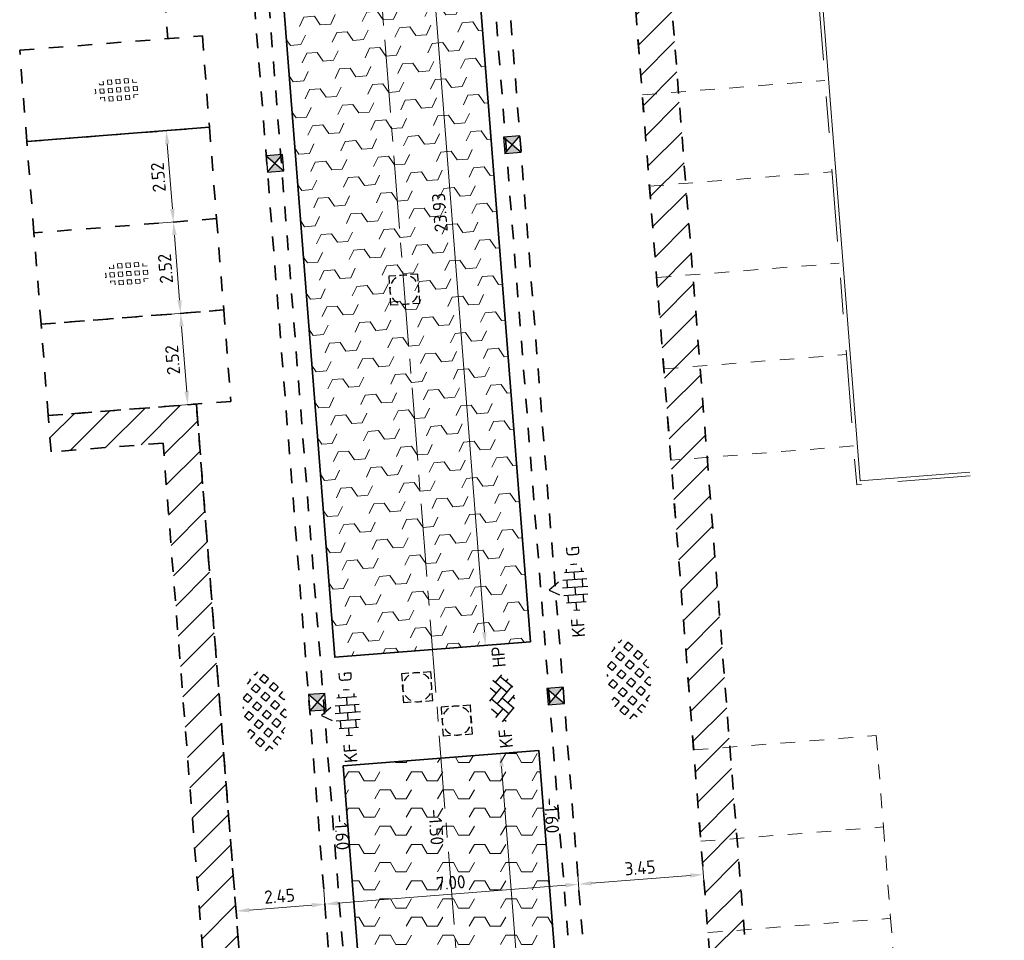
# Model space of a CAD drawing. Header units: metres. Extents: x 97990 to 98409, y 436026 to 436301.
# Tile 10 of 55: x 98067 to 98094, y 436211 to 436237. Entities that reach past the tile are written whole.
import ezdxf
from ezdxf.enums import TextEntityAlignment as Align

# ---------------------------------------------------------------- set-up
doc = ezdxf.new("R2010")
doc.units = ezdxf.units.M
for name, pattern in [('AM-AS-SO', [16, 10, -2, 2, -2]), ('VH-OPSLUITBAND-SO', [10, 4, -2, 2, -2]), ('ZZ-HIDDEN-SO', [4, 2, -2])]:
    doc.linetypes.add(name, pattern=pattern)
for name, color, linetype, lineweight in [('B-RO-OG-BEBOUWING-V', 254, 'Continuous', 18), ('B-WE-VH-KANTOPSLUITING_ACHTERKANTBAND-G', 252, 'Continuous', 18), ('B-WE-VH-KANTOPSLUITING_OPSLUITBAND_100X200-G', 252, 'VH-OPSLUITBAND-SO', 18), ('B-WE-VH-MATERIAALGRENS-G', 252, 'ZZ-HIDDEN-SO', 18), ('B-WE-VH-OPENVERHARDING_TEGEL_GRAS-S-200', 70, 'Continuous', 18), ('N-OI-RI-ITR-M-200', 7, 'Continuous', 18), ('N-WA-VH-MATERIAALGRENS-G', 7, 'ZZ-HIDDEN-SO', 35), ('N-WE-AM-AS_WEG-G', 10, 'AM-AS-SO', 18), ('N-WE-RI-HWA_KOLK-S-200', 150, 'Continuous', 25), ('N-WE-RI-HWA_PUTRAND-S-200', 150, 'Continuous', 25), ('N-WE-RI-OVERIG_RIOOLPUT-OPHOOGTEBRENGEN-S-200', 1, 'Continuous', 25), ('N-WE-VH-FUNDERING-A-200', 252, 'Continuous', 18), ('N-WE-VH-FUNDERING-G', 7, 'Continuous', 35), ('N-WE-VH-HALFVERHARDING_GRASBETONSTEEN-S-200', 1, 'Continuous', 25), ('N-WE-VH-M-200', 7, 'Continuous', 18), ('N-WE-VH-MATERIAALGRENS-G', 7, 'ZZ-HIDDEN-SO', 35), ('N-WE-VH-NAP-T18-200', 4, 'Continuous', 18), ('N-WE-VH-OPENVERHARDING_BETONSTRAATSTEEN-S-200', 90, 'Continuous', 25), ('N-WE-VH-OPENVERHARDING_BETONSTRAATSTEEN-S-250', 90, 'Continuous', 25)]:
    doc.layers.add(name, color=color, linetype=linetype, lineweight=lineweight)
doc.styles.add('NLCS-ISO', font='NLCS-ISO.ttf')
doc.styles.add('NLCS-ISO-M200-T18', font='NLCS-ISO.ttf', dxfattribs={"height": 0.36})
doc.dimstyles.new('NLCS-M200-T18-PIJL_L2_H0', dxfattribs={"dimscale": 0.2, "dimtxt": 2.5, "dimasz": 1.8, "dimexe": 2, "dimexo": 2, "dimgap": 0.7, "dimtad": 1, "dimzin": 0, "dimdsep": 46, "dimtxsty": 'NLCS-ISO-M200-T18', "dimcen": 0, "dimdle": 2, "dimclrd": 256, "dimclre": 256, "dimclrt": 1, "dimadec": 0, "dimazin": 0, "dimtfac": 1, "dimtdec": 3, "dimtofl": 0, "dimtmove": 0, "dimatfit": 3, "dimfxl": 2, "dimfxlon": 1, "dimtfillclr": 256, "dimtolj": 1, "dimtzin": 0, "dimlwd": -1, "dimlwe": -1, "dimarcsym": 0})
doc.dimstyles.new('NLCS-M200-T18-PIJL_L2_H2', dxfattribs={"dimscale": 0.2, "dimtxt": 2.5, "dimasz": 1.8, "dimexe": 2, "dimexo": 2, "dimgap": 0.7, "dimtad": 1, "dimzin": 0, "dimdsep": 46, "dimtxsty": 'NLCS-ISO-M200-T18', "dimcen": 0, "dimdle": 2, "dimclrd": 256, "dimclre": 256, "dimclrt": 1, "dimazin": 0, "dimtfac": 1, "dimtdec": 3, "dimtofl": 0, "dimtmove": 0, "dimatfit": 3, "dimfxl": 2, "dimfxlon": 1, "dimtfillclr": 256, "dimtolj": 1, "dimtzin": 0, "dimlwd": -1, "dimlwe": -1, "dimarcsym": 0})

# ---------------------------------------------------------------- blocks, each defined once
blk = doc.blocks.new('SRI-PUT_PUTRAND_OPHOOGTEBRENGEN-SO')
at = {"lineweight": -3}
for points in [[(-1.01, 1.99), (-2.01, 1.99), (-2.01, 0.99)], [(0.49, 1.99), (-0.51, 1.99)], [(1.99, 0.99), (1.99, 1.99), (0.99, 1.99)], [(-2.01, 0.49), (-2.01, -0.51)], [(1.99, -0.51), (1.99, 0.49)], [(0.99, -2.01), (1.99, -2.01), (1.99, -1.01)], [(-0.51, -2.01), (0.49, -2.01)]]:
    blk.add_lwpolyline(points, dxfattribs=at)
blk.add_lwpolyline([(-1.01, -2.01), (-2.01, -2.01), (-2.01, -1.01)])
for start, end in [(120.0024, 150.0024), (74.9976, 104.9976), (29.9976, 59.9976), (165.0024, 195.0024), (344.9976, 14.9976), (210.0024, 240.0024), (299.9976, 329.9976), (255.0024, 285.0024)]:
    blk.add_arc((-0.01, -0.01), 2, start, end, dxfattribs=at)
blk = doc.blocks.new('SVH-BSS_KEIFORMAAT_KEPER_KL-SO')
for p, q in [((-2.23, 0.74), (-1.39, 1.58)), ((-2.23, -0.74), (0, 1.48)), ((-0.26, 1.74), (1.48, 0)), ((0.74, 0.74), (1.54, 1.54)), ((-3.22, 0.25), (-1.48, -1.48)), ((-3.22, -0.25), (-2.97, 0)), ((-2.56, 1.08), (-1.48, 0)), ((-1.54, -1.54), (0, 0)), ((-0.74, 0.74), (1.48, -1.48)), ((0.74, -0.74), (2.56, 1.08)), ((1.39, -1.58), (2.97, 0)), ((2.23, 0.74), (3.22, -0.25)), ((-0.74, -0.74), (0.26, -1.74)), ((2.23, -0.74), (2.56, -1.08)), ((-0.26, -1.74), (0, -1.48))]:
    blk.add_line(p, q)
at = {"style": 'NLCS-ISO'}
blk.add_attdef('FORMAAT', text='', height=1.8, dxfattribs=at).set_placement((-4.25, 0), align=Align.MIDDLE_RIGHT)
blk.add_attdef('KLEUR', text='', height=1.8, dxfattribs=at).set_placement((4.25, 0), align=Align.MIDDLE_LEFT)
at = {"style": 'NLCS-ISO', "flags": 1}
blk.add_attdef('FUNCTIE', text='', height=1.8, dxfattribs=at).set_placement((0, -2.75), align=Align.TOP_CENTER)
blk = doc.blocks.new('SVH-GRASTEGEL_01_KL-SO')
for p, q in [((-1.87, 0.88), (-1.87, 1.38)), ((-1.29, 1.46), (-0.72, 1.46)), ((-1.29, 0.88), (-1.29, 1.46)), ((-0.72, 0.88), (-0.72, 1.46)), ((-0.14, 1.46), (0.43, 1.46)), ((-0.14, 0.88), (-0.14, 1.46)), ((0.43, 0.88), (0.43, 1.46)), ((1.01, 1.46), (1.58, 1.46)), ((1.01, 0.88), (1.01, 1.46)), ((1.58, 0.88), (1.58, 1.46)), ((-3.12, 0.31), (-3.02, 0.31)), ((-3.02, -0.27), (-3.02, 0.31)), ((-2.44, 0.88), (-2.44, 1.09)), ((-2.44, 0.88), (-1.87, 0.88)), ((-2.44, 0.31), (-1.87, 0.31)), ((-2.44, -0.27), (-2.44, 0.31)), ((-1.87, -0.27), (-1.87, 0.31)), ((-1.29, 0.88), (-0.72, 0.88)), ((-1.29, 0.31), (-0.72, 0.31)), ((-1.29, -0.27), (-1.29, 0.31)), ((-0.72, -0.27), (-0.72, 0.31)), ((-0.14, 0.88), (0.43, 0.88)), ((-0.14, 0.31), (0.43, 0.31)), ((-0.14, -0.27), (-0.14, 0.31)), ((0.43, -0.27), (0.43, 0.31)), ((1.01, 0.88), (1.58, 0.88)), ((1.01, 0.31), (1.58, 0.31)), ((1.01, -0.27), (1.01, 0.31)), ((1.58, -0.27), (1.58, 0.31)), ((2.16, 0.88), (2.16, 1.26)), ((2.16, 0.88), (2.72, 0.88)), ((2.16, 0.31), (2.73, 0.31)), ((2.16, -0.27), (2.16, 0.31)), ((2.73, -0.27), (2.73, 0.31)), ((-3.14, -0.27), (-3.02, -0.27)), ((-2.44, -0.27), (-1.87, -0.27)), ((-2.44, -0.84), (-1.87, -0.84)), ((-2.44, -1.09), (-2.44, -0.84)), ((-1.87, -1.38), (-1.87, -0.84)), ((-1.29, -0.27), (-0.72, -0.27)), ((-1.29, -0.84), (-0.72, -0.84)), ((-1.29, -1.42), (-1.29, -0.84)), ((-0.72, -1.42), (-0.72, -0.84)), ((-0.14, -0.27), (0.43, -0.27)), ((-0.14, -0.84), (0.43, -0.84)), ((-0.14, -1.42), (-0.14, -0.84)), ((0.43, -1.42), (0.43, -0.84)), ((1.01, -0.27), (1.58, -0.27)), ((1.01, -0.84), (1.58, -0.84)), ((1.01, -1.42), (1.01, -0.84)), ((1.58, -1.42), (1.58, -0.84)), ((2.16, -0.27), (2.73, -0.27)), ((2.16, -0.84), (2.73, -0.84)), ((2.16, -1.26), (2.16, -0.84)), ((2.73, -0.87), (2.73, -0.84)), ((-1.29, -1.42), (-0.72, -1.42)), ((-0.14, -1.42), (0.43, -1.42)), ((1.01, -1.42), (1.58, -1.42))]:
    blk.add_line(p, q)
at = {"style": 'NLCS-ISO'}
blk.add_attdef('FORMAAT', text='', height=1.8, dxfattribs=at).set_placement((-4.39, 0.02), align=Align.MIDDLE_RIGHT)
blk.add_attdef('KLEUR', text='', height=1.8, dxfattribs=at).set_placement((4.11, 0.02), align=Align.MIDDLE_LEFT)
at = {"style": 'NLCS-ISO', "flags": 1}
blk.add_attdef('FUNCTIE', text='', height=1.8, dxfattribs=at).set_placement((-0.14, -2.73), align=Align.TOP_CENTER)
blk = doc.blocks.new('SVH-GRASBETONSTEEN_02-SO')
for p, q in [((-1.16, 2.21), (-0.55, 2.83)), ((0.07, 2.21), (-0.55, 2.83)), ((0.69, 2.83), (0.56, 2.96)), ((0.69, 2.83), (0.8, 2.94)), ((1.31, 2.21), (1.89, 2.79)), ((2.55, 2.21), (1.98, 2.78)), ((-4.88, 0.97), (-4.26, 1.59)), ((-3.64, 0.97), (-4.26, 1.59)), ((-3.64, 2.21), (-3.59, 2.26)), ((-3.02, 1.59), (-3.64, 2.21)), ((-3.02, 1.59), (-2.4, 2.21)), ((-2.4, 2.21), (-2.77, 2.58)), ((-2.4, 0.97), (-1.78, 1.59)), ((-1.16, 0.97), (-1.78, 1.59)), ((-0.55, 1.59), (-1.16, 2.21)), ((-0.55, 1.59), (0.07, 2.21)), ((0.07, 0.97), (0.69, 1.59)), ((1.31, 0.97), (0.69, 1.59)), ((1.93, 1.59), (1.31, 2.21)), ((1.93, 1.59), (2.55, 2.21)), ((2.55, 0.97), (3.17, 1.59)), ((3.78, 0.97), (3.17, 1.59)), ((4.4, 1.59), (3.87, 2.12)), ((4.4, 1.59), (4.52, 1.71)), ((-4.88, -0.26), (-5.49, 0.35)), ((-4.26, 0.35), (-4.88, 0.97)), ((-4.26, 0.35), (-3.64, 0.97)), ((-3.64, -0.26), (-3.02, 0.35)), ((-2.4, -0.26), (-3.02, 0.35)), ((-1.78, 0.35), (-2.4, 0.97)), ((-1.78, 0.35), (-1.16, 0.97)), ((-1.16, -0.26), (-0.55, 0.35)), ((0.07, -0.26), (-0.55, 0.35)), ((0.69, 0.35), (0.07, 0.97)), ((0.69, 0.35), (1.31, 0.97)), ((1.31, -0.26), (1.93, 0.35)), ((2.55, -0.26), (1.93, 0.35)), ((3.17, 0.35), (2.55, 0.97)), ((3.17, 0.35), (3.78, 0.97)), ((3.78, -0.26), (4.4, 0.35)), ((5.02, -0.26), (4.4, 0.35)), ((5.02, 0.97), (5.14, 1.09)), ((5.42, 0.57), (5.02, 0.97)), ((-5.35, -0.74), (-4.88, -0.26)), ((-4.82, -1.45), (-4.26, -0.88)), ((-3.64, -1.5), (-4.26, -0.88)), ((-3.02, -0.88), (-3.64, -0.26)), ((-3.02, -0.88), (-2.4, -0.26)), ((-2.4, -1.5), (-1.78, -0.88)), ((-1.16, -1.5), (-1.78, -0.88)), ((-0.55, -0.88), (-1.16, -0.26)), ((-0.55, -0.88), (0.07, -0.26)), ((0.07, -1.5), (0.69, -0.88)), ((1.31, -1.5), (0.69, -0.88)), ((1.93, -0.88), (1.31, -0.26)), ((1.93, -0.88), (2.55, -0.26)), ((2.55, -1.5), (3.17, -0.88)), ((3.78, -1.5), (3.17, -0.88)), ((4.4, -0.88), (3.78, -0.26)), ((4.4, -0.88), (5.02, -0.26)), ((-4.12, -1.98), (-3.64, -1.5)), ((-3.29, -2.39), (-3.02, -2.12)), ((-2.48, -2.66), (-3.02, -2.12)), ((-1.78, -2.12), (-2.4, -1.5)), ((-1.78, -2.12), (-1.16, -1.5)), ((-1.16, -2.74), (-0.55, -2.12)), ((0.07, -2.74), (-0.55, -2.12)), ((0.69, -2.12), (0.07, -1.5)), ((0.69, -2.12), (1.31, -1.5)), ((1.31, -2.74), (1.93, -2.12)), ((2.47, -2.66), (1.93, -2.12)), ((3.17, -2.12), (2.55, -1.5)), ((3.17, -2.12), (3.78, -1.5)), ((-0.98, -2.93), (-1.16, -2.74)), ((-0.16, -2.97), (0.07, -2.74)), ((1.44, -2.87), (1.31, -2.74))]:
    blk.add_line(p, q)
at = {"style": 'NLCS-ISO'}
blk.add_attdef('FORMAAT', text='', height=1.8, dxfattribs=at).set_placement((-6.62, -0.1), align=Align.MIDDLE_RIGHT)
blk.add_attdef('KLEUR', text='', height=1.8, dxfattribs=at).set_placement((6.43, -0.1), align=Align.MIDDLE_LEFT)
at = {"style": 'NLCS-ISO', "flags": 1}
blk.add_attdef('FUNCTIE', text='', height=1.8, dxfattribs=at).set_placement((0, -3.98), align=Align.TOP_CENTER)
blk = doc.blocks.new('SRI-KOLK_STRAAT_01-SO')
h = blk.add_hatch(color=256)
h.dxf.hatch_style = 1
h.paths.add_polyline_path([(0, 1.125), (-1.125, 2.25), (-1.125, 0)])
h.paths.add_polyline_path([(1.125, 2.25), (0, 1.125), (1.125, 0)])
for p, q in [((-1.125, 0), (1.125, 2.25)), ((1.125, 0), (-1.125, 2.25))]:
    blk.add_line(p, q)
blk.add_lwpolyline([(-1.125, 0), (1.125, 0), (1.125, 2.25), (-1.125, 2.25)], close=True)
blk = doc.blocks.new('*D69')
at = {"layer": 'Defpoints', "color": 0, "ltscale": 0.2, "transparency": 16777216}
for p in [(98071.24, 436251.211), (98071.278, 436250.72), (98082.647, 436124.478)]:
    blk.add_point(p, dxfattribs=at)
at = {"layer": 'N-WE-VH-M-200', "ltscale": 0.2, "transparency": 16777216}
for p, q in [((98072.736, 436250.927), (98072.674, 436251.725)), ((98071.247, 436251.119), (98071.209, 436251.61)), ((98072.346, 436251.298), (98071.599, 436251.239))]:
    blk.add_line(p, q, dxfattribs=at)
for points in [[(98071.594, 436251.299), (98071.603, 436251.179), (98071.24, 436251.211)], [(98072.341, 436251.357), (98072.351, 436251.238), (98072.705, 436251.326)]]:
    blk.add_solid(points, dxfattribs=at)
at = {"layer": 'N-WE-VH-M-200', "color": 1, "ltscale": 0.2, "transparency": 16777216, "insert": (98071.947, 436251.587), "char_height": 0.36, "attachment_point": 5, "rotation": 4.4817, "style": 'NLCS-ISO-M200-T18'}
blk.add_mtext('\\A1;1.47', dxfattribs=at)
blk = doc.blocks.new('*D303')
at = {"layer": 'Defpoints', "color": 0, "ltscale": 0.2, "transparency": 16777216}
for p in [(98082.25, 436219.126), (98075.272, 436218.579), (98075.763, 436212.31)]:
    blk.add_point(p, dxfattribs=at)
at = {"layer": 'N-WE-VH-M-200', "ltscale": 0.2, "transparency": 16777216}
for p, q in [((98082.71, 436213.256), (98082.773, 436212.458)), ((98075.732, 436212.709), (98075.794, 436211.911)), ((98082.383, 436212.829), (98076.122, 436212.338))]:
    blk.add_line(p, q, dxfattribs=at)
for points in [[(98082.378, 436212.889), (98082.387, 436212.769), (98082.742, 436212.857)], [(98076.117, 436212.398), (98076.127, 436212.278), (98075.763, 436212.31)]]:
    blk.add_solid(points, dxfattribs=at)
at = {"layer": 'N-WE-VH-M-200', "color": 1, "ltscale": 0.2, "transparency": 16777216, "insert": (98079.227, 436212.903), "char_height": 0.36, "attachment_point": 5, "rotation": 4.4817, "style": 'NLCS-ISO-M200-T18'}
blk.add_mtext('\\A1;7.00', dxfattribs=at)
blk = doc.blocks.new('*D304')
at = {"layer": 'Defpoints', "color": 0, "ltscale": 0.2, "transparency": 16777216}
for p in [(98075.272, 436218.579), (98073.319, 436212.118), (98073.358, 436211.628)]:
    blk.add_point(p, dxfattribs=at)
at = {"layer": 'N-WE-VH-M-200', "ltscale": 0.2, "transparency": 16777216}
for p, q in [((98075.732, 436212.709), (98075.794, 436211.911)), ((98073.327, 436212.027), (98073.288, 436212.517)), ((98075.404, 436212.282), (98073.678, 436212.147))]:
    blk.add_line(p, q, dxfattribs=at)
for points in [[(98073.674, 436212.206), (98073.683, 436212.087), (98073.319, 436212.118)], [(98075.4, 436212.342), (98075.409, 436212.222), (98075.763, 436212.31)]]:
    blk.add_solid(points, dxfattribs=at)
at = {"layer": 'N-WE-VH-M-200', "color": 1, "ltscale": 0.2, "transparency": 16777216, "insert": (98074.516, 436212.533), "char_height": 0.36, "attachment_point": 5, "rotation": 4.4817, "style": 'NLCS-ISO-M200-T18'}
blk.add_mtext('\\A1;2.45', dxfattribs=at)
blk = doc.blocks.new('*D83')
at = {"layer": 'Defpoints', "color": 0, "ltscale": 0.2, "transparency": 16777216}
for p in [(98082.25, 436219.126), (98085.934, 436216.243), (98086.178, 436213.126)]:
    blk.add_point(p, dxfattribs=at)
at = {"layer": 'N-WE-VH-M-200', "ltscale": 0.2, "transparency": 16777216}
for p, q in [((98086.147, 436213.525), (98086.21, 436212.728)), ((98082.71, 436213.256), (98082.773, 436212.458)), ((98083.101, 436212.885), (98085.82, 436213.098))]:
    blk.add_line(p, q, dxfattribs=at)
for points in [[(98085.815, 436213.158), (98085.824, 436213.038), (98086.178, 436213.126)], [(98083.096, 436212.945), (98083.105, 436212.825), (98082.742, 436212.857)]]:
    blk.add_solid(points, dxfattribs=at)
at = {"layer": 'N-WE-VH-M-200', "color": 1, "ltscale": 0.2, "transparency": 16777216, "insert": (98084.435, 436213.311), "char_height": 0.36, "attachment_point": 5, "rotation": 4.4817, "style": 'NLCS-ISO-M200-T18'}
blk.add_mtext('\\A1;3.45', dxfattribs=at)
blk = doc.blocks.new('*D42')
at = {"layer": 'Defpoints', "color": 0, "ltscale": 0.2, "transparency": 16777216}
for p in [(98071.793, 436228.559), (98072.983, 436228.652), (98073.177, 436226.139)]:
    blk.add_point(p, dxfattribs=at)
at = {"layer": 'N-WE-VH-M-200', "ltscale": 0.2, "transparency": 16777216}
for p, q in [((98072.192, 436228.59), (98071.395, 436228.527)), ((98071.962, 436226.405), (98071.822, 436228.2)), ((98072.389, 436226.078), (98071.592, 436226.015))]:
    blk.add_line(p, q, dxfattribs=at)
for points in [[(98071.881, 436228.204), (98071.762, 436228.195), (98071.793, 436228.559)], [(98072.022, 436226.41), (98071.902, 436226.401), (98071.99, 436226.046)]]:
    blk.add_solid(points, dxfattribs=at)
at = {"layer": 'N-WE-VH-M-200', "color": 1, "ltscale": 0.2, "transparency": 16777216, "insert": (98071.573, 436227.278), "char_height": 0.36, "attachment_point": 5, "rotation": 94.4817, "style": 'NLCS-ISO-M200-T18'}
blk.add_mtext('\\A1;2.52', dxfattribs=at)
blk = doc.blocks.new('*D43')
at = {"layer": 'Defpoints', "color": 0, "ltscale": 0.2, "transparency": 16777216}
for p in [(98072.784, 436231.164), (98071.597, 436231.071), (98072.983, 436228.652)]:
    blk.add_point(p, dxfattribs=at)
at = {"layer": 'N-WE-VH-M-200', "ltscale": 0.2, "transparency": 16777216}
for p, q in [((98071.995, 436231.102), (98071.198, 436231.04)), ((98071.765, 436228.918), (98071.625, 436230.712)), ((98072.192, 436228.59), (98071.395, 436228.527))]:
    blk.add_line(p, q, dxfattribs=at)
for points in [[(98071.685, 436230.717), (98071.565, 436230.707), (98071.597, 436231.071)], [(98071.825, 436228.922), (98071.706, 436228.913), (98071.793, 436228.559)]]:
    blk.add_solid(points, dxfattribs=at)
at = {"layer": 'N-WE-VH-M-200', "color": 1, "ltscale": 0.2, "transparency": 16777216, "insert": (98071.376, 436229.79), "char_height": 0.36, "attachment_point": 5, "rotation": 94.4817, "style": 'NLCS-ISO-M200-T18'}
blk.add_mtext('\\A1;2.52', dxfattribs=at)
blk = doc.blocks.new('*D44')
at = {"layer": 'Defpoints', "color": 0, "ltscale": 0.2, "transparency": 16777216}
for p in [(98071.4, 436233.583), (98072.588, 436233.676), (98072.784, 436231.164)]:
    blk.add_point(p, dxfattribs=at)
at = {"layer": 'N-WE-VH-M-200', "ltscale": 0.2, "transparency": 16777216}
for p, q in [((98071.798, 436233.615), (98071.001, 436233.552)), ((98071.568, 436231.43), (98071.428, 436233.224)), ((98071.995, 436231.102), (98071.198, 436231.04))]:
    blk.add_line(p, q, dxfattribs=at)
for points in [[(98071.488, 436233.229), (98071.368, 436233.22), (98071.4, 436233.583)], [(98071.628, 436231.435), (98071.509, 436231.425), (98071.597, 436231.071)]]:
    blk.add_solid(points, dxfattribs=at)
at = {"layer": 'N-WE-VH-M-200', "color": 1, "ltscale": 0.2, "transparency": 16777216, "insert": (98071.179, 436232.302), "char_height": 0.36, "attachment_point": 5, "rotation": 94.4817, "style": 'NLCS-ISO-M200-T18'}
blk.add_mtext('\\A1;2.52', dxfattribs=at)
blk = doc.blocks.new('*D255')
at = {"layer": 'Defpoints', "color": 0, "ltscale": 0.2, "transparency": 16777216}
for p in [(98079.547, 436243.382), (98081.417, 436219.525), (98080.18, 436219.428)]:
    blk.add_point(p, dxfattribs=at)
at = {"layer": 'N-OI-RI-ITR-M-200', "ltscale": 0.2, "transparency": 16777216}
for p, q in [((98078.709, 436243.317), (98077.911, 436243.254)), ((98078.338, 436242.927), (98080.152, 436219.787)), ((98080.579, 436219.46), (98079.781, 436219.397))]:
    blk.add_line(p, q, dxfattribs=at)
for points in [[(98078.278, 436242.922), (98078.398, 436242.931), (98078.31, 436243.285)], [(98080.092, 436219.783), (98080.211, 436219.792), (98080.18, 436219.428)]]:
    blk.add_solid(points, dxfattribs=at)
at = {"layer": 'N-OI-RI-ITR-M-200', "color": 1, "ltscale": 0.2, "transparency": 16777216, "insert": (98078.926, 436231.332), "char_height": 0.36, "attachment_point": 5, "rotation": 94.4817, "style": 'NLCS-ISO-M200-T18'}
blk.add_mtext('\\A1;23.93', dxfattribs=at)
blk = doc.blocks.new('*D256')
at = {"layer": 'Defpoints', "color": 0, "ltscale": 0.2, "transparency": 16777216}
for p in [(98081.651, 436216.534), (98076.268, 436216.112), (98082.932, 436200.196)]:
    blk.add_point(p, dxfattribs=at)
at = {"layer": 'N-OI-RI-ITR-M-200', "ltscale": 0.2, "transparency": 16777216}
for p, q in [((98082.9, 436200.594), (98082.963, 436199.797)), ((98077.517, 436200.172), (98077.579, 436199.375)), ((98077.907, 436199.802), (98082.573, 436200.167))]:
    blk.add_line(p, q, dxfattribs=at)
for points in [[(98082.568, 436200.227), (98082.577, 436200.108), (98082.932, 436200.196)], [(98077.902, 436199.862), (98077.912, 436199.742), (98077.548, 436199.774)]]:
    blk.add_solid(points, dxfattribs=at)
at = {"layer": 'N-OI-RI-ITR-M-200', "color": 1, "ltscale": 0.2, "transparency": 16777216, "insert": (98080.215, 436200.304), "char_height": 0.36, "attachment_point": 5, "rotation": 4.4817, "style": 'NLCS-ISO-M200-T18'}
blk.add_mtext('\\A1;5.40', dxfattribs=at)
blk = doc.blocks.new('*D257')
at = {"layer": 'Defpoints', "color": 0, "ltscale": 0.2, "transparency": 16777216}
for p in [(98081.651, 436216.534), (98083.269, 436182.366), (98084.323, 436182.448)]:
    blk.add_point(p, dxfattribs=at)
at = {"layer": 'N-OI-RI-ITR-M-200', "ltscale": 0.2, "transparency": 16777216}
for p, q in [((98080.996, 436216.483), (98080.198, 436216.421)), ((98080.625, 436216.093), (98083.241, 436182.725)), ((98083.668, 436182.397), (98082.87, 436182.334))]:
    blk.add_line(p, q, dxfattribs=at)
for points in [[(98080.565, 436216.088), (98080.685, 436216.098), (98080.597, 436216.452)], [(98083.181, 436182.72), (98083.301, 436182.729), (98083.269, 436182.366)]]:
    blk.add_solid(points, dxfattribs=at)
at = {"layer": 'N-OI-RI-ITR-M-200', "color": 1, "ltscale": 0.2, "transparency": 16777216, "insert": (98081.614, 436199.384), "char_height": 0.36, "attachment_point": 5, "rotation": 94.4817, "style": 'NLCS-ISO-M200-T18'}
blk.add_mtext('\\A1;34.19', dxfattribs=at)
blk = doc.blocks.new('SRI-PUT_OPHOOGTEBRENGEN-SO')
for p, q in [((-0.5, 2), (0.5, 2)), ((-2, -0.5), (-2, 0.5)), ((2, -0.5), (2, 0.5)), ((-0.5, -2), (0.5, -2))]:
    blk.add_line(p, q)
for points in [[(-1, 2), (-2, 2), (-2, 1)], [(1, 2), (2, 2), (2, 1)], [(-1, -2), (-2, -2), (-2, -1)], [(1, -2), (2, -2), (2, -1)]]:
    blk.add_lwpolyline(points)
for start, end in [(120, 150), (75.5225, 104.4775), (30, 60), (165.5225, 194.4775), (345.5225, 14.4775), (210, 240), (300, 330), (255.5225, 284.4775)]:
    blk.add_arc((0, 0), 2, start, end)
blk = doc.blocks.new('SVH-BSS_KEIFORMAAT_HALFST_KL-SO')
for p, q in [((-1.05, -1.66), (-1.05, 1.66)), ((0, -1.75), (0, 1.75)), ((1.05, -1.66), (1.05, 1.66)), ((-3.15, -0.43), (-3.15, 0.43)), ((-3.15, 0), (-2.1, 0)), ((-2.1, -1.34), (-2.1, 1.34)), ((-2.1, 1.05), (-1.05, 1.05)), ((-1.05, 0), (0, 0)), ((0, 1.05), (1.05, 1.05)), ((1.05, 0), (2.1, 0)), ((2.1, -1.34), (2.1, 1.34)), ((2.1, 1.05), (2.6, 1.05)), ((3.15, -0.43), (3.15, 0.43)), ((3.15, 0), (3.25, 0)), ((-2.1, -1.05), (-1.05, -1.05)), ((0, -1.05), (1.05, -1.05)), ((2.1, -1.05), (2.6, -1.05))]:
    blk.add_line(p, q)
at = {"style": 'NLCS-ISO'}
blk.add_attdef('FORMAAT', text='', height=1.8, dxfattribs=at).set_placement((-4.25, 0), align=Align.MIDDLE_RIGHT)
blk.add_attdef('KLEUR', text='', height=1.8, dxfattribs=at).set_placement((4.25, 0), align=Align.MIDDLE_LEFT)
at = {"style": 'NLCS-ISO', "flags": 1}
blk.add_attdef('FUNCTIE', text='', height=1.8, dxfattribs=at).set_placement((0, -2.75), align=Align.TOP_CENTER)

msp = doc.modelspace()

# ---------------------------------------------------------------- hatches: boundary and pattern name
at = {"layer": 'B-RO-OG-BEBOUWING-V', "ltscale": 0.2, "transparency": 33554687}
h = msp.add_hatch(dxfattribs=at)
h.set_pattern_fill('ANSI31', color=252, scale=0.2)
h.paths.add_polyline_path([(98082.668, 436257.912), (98083.665, 436257.99), (98083.937, 436254.507), (98083.438, 436254.468), (98084.07, 436246.412), (98084.57, 436246.451), (98084.903, 436242.184), (98088.703, 436193.697), (98092.358, 436193.983), (98092.437, 436192.986), (98087.785, 436192.621), (98083.906, 436242.106), (98083.651, 436245.377), (98083.151, 436245.338), (98082.363, 436255.387), (98082.862, 436255.426)])
h = msp.add_hatch(dxfattribs=at)
h.set_pattern_fill('ANSI31', color=252, scale=0.2)
h.paths.add_polyline_path([(98079.249, 436130.346), (98078.105, 436144.921), (98077.572, 436144.88), (98071.31, 436224.99), (98068.23, 436224.75), (98068.152, 436225.747), (98072.229, 436226.065), (98078.491, 436145.955), (98079.024, 436145.996), (98080.246, 436130.424)])
edge = h.paths.add_edge_path()
edge.add_line((98094.394, 436166.593), (98094.353, 436167.094))
edge.add_line((98094.353, 436167.094), (98094.457, 436167.106))
edge.add_line((98094.457, 436167.106), (98094.418, 436167.6))
edge.add_line((98094.418, 436167.6), (98090.773, 436167.316))
edge.add_line((98090.773, 436167.316), (98090.85, 436166.319))
edge.add_line((98090.85, 436166.319), (98094.394, 436166.595))
at = {"layer": 'N-WE-VH-FUNDERING-A-200'}
h = msp.add_hatch(dxfattribs=at)
h.set_pattern_fill('AVH-FUNDERING_OVERIG-SO', color=252, scale=0.2, angle=4.5, pattern_type=2)
h.set_pattern_definition([(4.5, (98078.1491, 436226.65998), (1.2754187, 0.3511507), [0.288676, -1.443376]), (64.5, (98078.39765, 436227.1811), (-0.03923, 0.498458), [0.288676, -1.443376]), (124.5, (98078.1491, 436226.66), (-0.902586, 0.430512), [0.288676, -1.443376])])
h.paths.add_polyline_path([(98081.417, 436219.525), (98079.547, 436243.382), (98074.163, 436242.96), (98076.033, 436219.103)])
h = msp.add_hatch(dxfattribs=at)
h.set_pattern_fill('AVH-FUNDERING_OVERIG-SO', color=252, scale=0.2, pattern_type=2)
h.set_pattern_definition([(0, (98080.30917, 436213.7036), (1.299038, 0.25), [0.288676, -1.443376]), (60, (98080.59785, 436214.2036), (-4e-07, 0.4999994), [0.288676, -1.443376]), (120, (98080.30917, 436213.7036), (-0.866026, 0.5000005), [0.288676, -1.443376])])
h.paths.add_polyline_path([(98076.268, 436216.112), (98078.939, 436182.026), (98084.323, 436182.448), (98081.651, 436216.534)])

# ---------------------------------------------------------------- linework, layer by layer
at = {"layer": 'B-WE-VH-KANTOPSLUITING_ACHTERKANTBAND-G', "ltscale": 0.5}
for p in [(98089.024, 436242.606), (98093.512, 436224.188)]:
    msp.add_line(p, (98090.487, 436223.951), dxfattribs=at)
at = {"layer": 'B-WE-VH-KANTOPSLUITING_OPSLUITBAND_100X200-G', "ltscale": 0.5}
for p in [(98088.932, 436242.498), (98093.52, 436224.088)]:
    msp.add_line(p, (98090.395, 436223.844), dxfattribs=at)
at = {"layer": 'B-WE-VH-MATERIAALGRENS-G', "ltscale": 0.2}
for p, q in [((98084.498, 436234.569), (98089.523, 436234.961)), ((98084.695, 436232.057), (98089.72, 436232.449)), ((98084.892, 436229.544), (98089.917, 436229.937)), ((98085.089, 436227.032), (98090.114, 436227.424)), ((98090.311, 436224.912), (98085.286, 436224.52)), ((98085.91, 436216.552), (98090.935, 436216.945)), ((98090.935, 436216.945), (98091.131, 436214.433)), ((98086.107, 436214.039), (98091.131, 436214.433)), ((98091.131, 436214.433), (98091.328, 436211.921)), ((98086.304, 436211.527), (98091.328, 436211.921)), ((98091.328, 436211.921), (98091.525, 436209.409))]:
    msp.add_line(p, q, dxfattribs=at)
at = {"layer": 'N-WA-VH-MATERIAALGRENS-G', "ltscale": 0.2}
for p, q in [((98088.663, 436137.316), (98079.192, 436258.142)), ((98087.786, 436192.622), (98083.651, 436245.377)), ((98071.294, 436238.03), (98071.444, 436236.115))]:
    msp.add_line(p, q, dxfattribs=at)
msp.add_lwpolyline([(98073.399, 436211.106), (98072.229, 436226.065)], dxfattribs=at)
at = {"layer": 'N-WE-AM-AS_WEG-G', "ltscale": 0.2}
msp.add_line((98088.319, 436096.907), (98074.175, 436277.363), dxfattribs=at)
at = {"layer": 'N-WE-VH-FUNDERING-G'}
for points in [[(98081.417, 436219.525), (98079.547, 436243.382), (98074.163, 436242.96), (98076.033, 436219.103)], [(98076.268, 436216.112), (98078.939, 436182.026), (98084.323, 436182.448), (98081.651, 436216.534)]]:
    msp.add_lwpolyline(points, close=True, dxfattribs=at)
at = {"layer": 'N-WE-VH-MATERIAALGRENS-G', "ltscale": 0.2}
for p, q in [((98088.264, 436137.285), (98078.26, 436264.92)), ((98082.568, 436130.606), (98072.079, 436264.436)), ((98082.169, 436130.575), (98071.917, 436261.383)), ((98067.367, 436235.796), (98072.392, 436236.189)), ((98072.392, 436236.189), (98072.588, 436233.676)), ((98067.563, 436233.284), (98067.367, 436235.796)), ((98067.563, 436233.284), (98072.588, 436233.676)), ((98072.588, 436233.676), (98072.784, 436231.164)), ((98067.76, 436230.771), (98067.563, 436233.284)), ((98072.784, 436231.164), (98067.76, 436230.771)), ((98072.784, 436231.164), (98072.981, 436228.652)), ((98067.956, 436228.259), (98067.76, 436230.771)), ((98072.981, 436228.652), (98067.956, 436228.259)), ((98067.956, 436228.259), (98072.981, 436228.652)), ((98072.981, 436228.652), (98073.177, 436226.139)), ((98068.152, 436225.747), (98067.956, 436228.259)), ((98073.177, 436226.139), (98068.152, 436225.747))]:
    msp.add_line(p, q, dxfattribs=at)
at = {"layer": 'N-WE-VH-MATERIAALGRENS-G', "linetype": 'Continuous', "ltscale": 0.2}
msp.add_line((98072.588, 436233.676), (98067.563, 436233.284), dxfattribs=at)
at = {"layer": 'N-WE-VH-MATERIAALGRENS-G', "ltscale": 0.2}
for points in [[(98082.668, 436257.912), (98083.665, 436257.99), (98083.937, 436254.507), (98083.438, 436254.468), (98084.07, 436246.412), (98084.57, 436246.451), (98084.903, 436242.184), (98088.703, 436193.697), (98092.358, 436193.983), (98092.437, 436192.986), (98087.785, 436192.621), (98083.906, 436242.106), (98083.651, 436245.377), (98083.151, 436245.338), (98082.363, 436255.387), (98082.862, 436255.426)], [(98079.249, 436130.346), (98078.105, 436144.921), (98077.572, 436144.88), (98071.31, 436224.99), (98068.23, 436224.75), (98068.152, 436225.747), (98072.229, 436226.065), (98078.491, 436145.955), (98079.024, 436145.996), (98080.246, 436130.424)]]:
    msp.add_lwpolyline(points, close=True, dxfattribs=at)
at = {"layer": 'N-WE-VH-OPENVERHARDING_BETONSTRAATSTEEN-S-200', "ltscale": 0.2}
for points in [[(98082.191, 436221.165), (98081.933, 436220.948), (98082.22, 436220.816)], [(98075.931, 436217.715), (98075.673, 436217.497), (98075.96, 436217.365)]]:
    msp.add_lwpolyline(points, dxfattribs=at)

# ---------------------------------------------------------------- block references
at = {"layer": 'B-WE-VH-OPENVERHARDING_TEGEL_GRAS-S-200', "xscale": 0.2, "yscale": 0.2, "zscale": 0.2, "rotation": 4.469163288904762}
for p in [(98070.06, 436234.702), (98070.341, 436229.646)]:
    msp.add_blockref('SVH-GRASTEGEL_01_KL-SO', p, dxfattribs=at)
at = {"layer": 'N-WE-RI-HWA_KOLK-S-200'}
for p, xscale, yscale, rotation in [((98080.697, 436233.18), 0.2, 0.2, 274.4816884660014), ((98074.167, 436232.668), 0.2, 0.2, 274.4816884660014), ((98081.886, 436218.016), 0.2, 0.2, 274.4816884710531), ((98075.778, 436217.883), 0.2000000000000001, 0.2000000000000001, 94.48168846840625)]:
    msp.add_blockref('SRI-KOLK_STRAAT_01-SO', p, dxfattribs=dict(at, xscale=xscale, yscale=yscale, rotation=rotation))
at = {"layer": 'N-WE-RI-HWA_PUTRAND-S-200', "xscale": 0.2, "yscale": 0.2, "zscale": 0.2, "rotation": 4.481688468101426}
msp.add_blockref('SRI-PUT_PUTRAND_OPHOOGTEBRENGEN-SO', (98077.951, 436229.212), dxfattribs=at)
at = {"layer": 'N-WE-RI-OVERIG_RIOOLPUT-OPHOOGTEBRENGEN-S-200'}
for p, xscale, yscale, zscale, rotation in [((98078.304, 436218.278, 0), 0.1999999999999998, 0.1999999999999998, 0.1999999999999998, 4.496370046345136), ((98079.391, 436217.36), 0.2000000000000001, 0.2000000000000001, 0.2000000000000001, 184.4817300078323)]:
    msp.add_blockref('SRI-PUT_OPHOOGTEBRENGEN-SO', p, dxfattribs=dict(at, xscale=xscale, yscale=yscale, zscale=zscale, rotation=rotation))
at = {"layer": 'N-WE-VH-HALFVERHARDING_GRASBETONSTEEN-S-200', "xscale": 0.2000000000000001, "yscale": 0.2000000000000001, "zscale": 0.2000000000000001, "rotation": 94.37042269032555}
for p in [(98084.127, 436218.508), (98074.104, 436217.626)]:
    msp.add_blockref('SVH-GRASBETONSTEEN_02-SO', p, dxfattribs=at)
at = {"layer": 'N-WE-VH-OPENVERHARDING_BETONSTRAATSTEEN-S-200', "ltscale": 0.2, "xscale": 0.2, "yscale": 0.2, "zscale": 0.2, "rotation": 93.94682339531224}
for p in [(98082.653, 436221.023), (98076.392, 436217.572)]:
    msp.add_blockref('SVH-BSS_KEIFORMAAT_HALFST_KL-SO', p, dxfattribs=at).add_auto_attribs({'FORMAAT': 'KF', 'KLEUR': 'G'})
at = {"layer": 'N-WE-VH-OPENVERHARDING_BETONSTRAATSTEEN-S-250', "xscale": 0.2, "yscale": 0.2, "zscale": 0.2, "rotation": 95.06606539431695}
msp.add_blockref('SVH-BSS_KEIFORMAAT_KEPER_KL-SO', (98080.641, 436217.975), dxfattribs=at).add_auto_attribs({'FORMAAT': 'KF', 'KLEUR': 'HP'})

# ---------------------------------------------------------------- texts
at = {"layer": 'N-WE-VH-NAP-T18-200', "ltscale": 0.2, "style": 'NLCS-ISO-M200-T18'}
for s, p in [('-1.60', (98081.788, 436215.234)), ('-1.50', (98078.609, 436214.914)), ('-1.60', (98076.014, 436214.772))]:
    msp.add_text(s, height=0.36, rotation=273.8617, dxfattribs=at).set_placement(p)

# ---------------------------------------------------------------- dimensions: what is measured, and where the dimension line sits
at = {"layer": 'N-OI-RI-ITR-M-200', "ltscale": 0.2}
for base, p1, p2, angle, picture, middle in [((98080.18, 436219.428), (98079.547, 436243.382), (98081.417, 436219.525), 94.4817, '*D255', (98078.926, 436231.332)), ((98082.932, 436200.196), (98076.268, 436216.112), (98081.651, 436216.534), 4.4817, '*D256', (98080.215, 436200.304)), ((98083.269, 436182.366), (98081.651, 436216.534), (98084.323, 436182.448), 94.4817, '*D257', (98081.614, 436199.384))]:
    dim = msp.add_linear_dim(base=base, p1=p1, p2=p2, angle=angle, dimstyle='NLCS-M200-T18-PIJL_L2_H2', dxfattribs=at)
    dim.commit()
    dim.dimension.update_dxf_attribs({"geometry": picture, "text_midpoint": middle})
at = {"layer": 'N-WE-VH-M-200', "ltscale": 0.2}
for base, p1, p2, angle, override, picture, middle in [((98071.24, 436251.211), (98082.647, 436124.478), (98071.278, 436250.72), 4.4817, {"dimclrt": 1, "dimtmove": 1}, '*D69', (98071.947, 436251.587)), ((98071.4, 436233.583), (98072.784, 436231.164), (98072.588, 436233.676), 274.4817, {"dimtad": 4, "dimtmove": 1}, '*D44', (98071.179, 436232.302)), ((98071.597, 436231.071), (98072.983, 436228.652), (98072.784, 436231.164), 274.4817, {"dimtad": 4, "dimtmove": 1}, '*D43', (98071.376, 436229.79)), ((98071.793, 436228.559), (98073.177, 436226.139), (98072.983, 436228.652), 274.4817, {"dimtad": 4, "dimtmove": 1}, '*D42', (98071.573, 436227.278)), ((98075.763, 436212.31), (98082.25, 436219.126), (98075.272, 436218.579), 4.4817, {"dimclrt": 1}, '*D303', (98079.227, 436212.903)), ((98086.178, 436213.126), (98082.25, 436219.126), (98085.934, 436216.243), 4.4817, {"dimclrt": 1}, '*D83', (98084.435, 436213.311)), ((98073.319, 436212.118), (98075.272, 436218.579), (98073.358, 436211.628), 4.4817, {"dimclrt": 1, "dimtmove": 1}, '*D304', (98074.516, 436212.533))]:
    dim = msp.add_linear_dim(base=base, p1=p1, p2=p2, angle=angle, dimstyle='NLCS-M200-T18-PIJL_L2_H0', override=override, dxfattribs=at)
    dim.commit()
    dim.dimension.update_dxf_attribs({"geometry": picture, "text_midpoint": middle})

doc.saveas('drawing.dxf')
